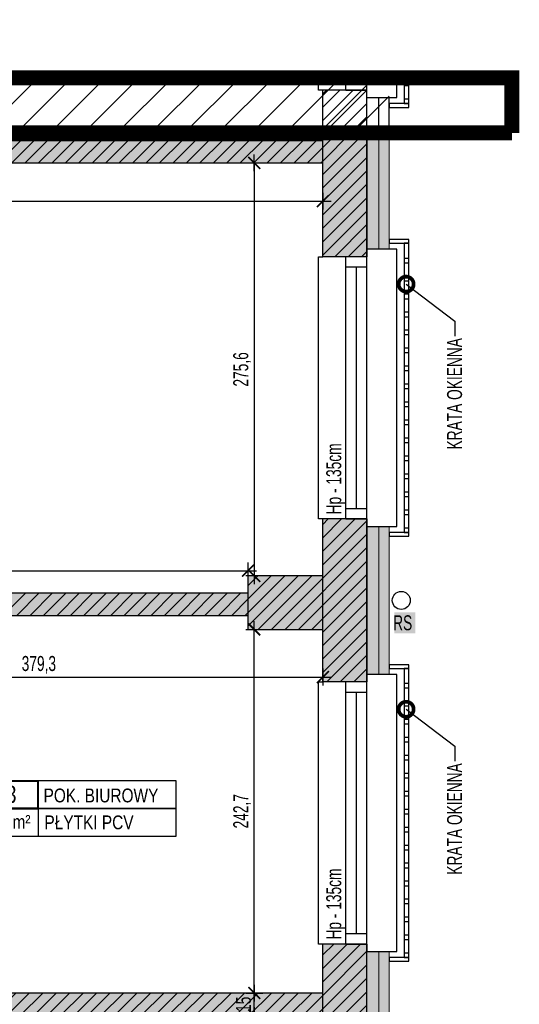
# Model space of a CAD drawing. Header units: millimetres. Extents: x 99331 to 130831, y -7610 to 25890.
# Tile 57 of 101: x 112111 to 112445, y 21120 to 21777. Entities that reach past the tile are written whole.
import ezdxf
from ezdxf import colors
from ezdxf.entities.mleader import LeaderData, LeaderLine
from ezdxf.enums import TextEntityAlignment as Align
from ezdxf.math import Vec2, Vec3

# ---------------------------------------------------------------- set-up
doc = ezdxf.new("R2010")
doc.units = ezdxf.units.MM
doc.linetypes.add('DASHED', pattern=[0.75, 0.5, -0.25])
doc.layers.get('DEFPOINTS').update_dxf_attribs({"lineweight": 9})
for name, color, linetype in [('_HSA_HATCH_WYPEŁNIENIA_PRZEGRÓD', 205, 'Continuous'), ('_HSA_NUMERACJA POMIESZCZEN', 43, 'Continuous'), ('_HSA_OPIS', 43, 'Continuous'), ('_HSA_STOLARKA_ZEWNĘTRZNA', 132, 'Continuous'), ('_HSA_WIDOKOWE', 1, 'Continuous'), ('_HSA_WIDOKOWE_CIENKIE', 8, 'Continuous'), ('_HSA_WYM_50', 141, 'Continuous'), ('_HSA_ZAKRES_OPRACOWANIA', 213, 'Continuous'), ('_HSA_ŚCIANY_CIENKIE', 2, 'Continuous'), ('_HSA_ŚCIANY_DZIAŁOWE', 6, 'Continuous'), ('_HSA_ŚCIANY_KONSTRUKCYJNE', 3, 'Continuous'), ('_HSA_ŚCIANY_MUROWANE', 4, 'Continuous'), ('_MB_solid', 7, 'Continuous')]:
    doc.layers.add(name, color=color, linetype=linetype)
doc.layers.add('_HSA_IZOLACJA_TERMICZNA', color=2, linetype='Continuous', lineweight=5)
doc.layers.add('_HSA_WYBURZENIA_01', color=7, linetype='Continuous', true_color=0xdd0303)
doc.layers.add('_HSA_ZAKRES_OPRACOWANIA_HATCH', color=31, linetype='Continuous', transparency=0.5)
doc.styles.add('Arial', font='Arial.ttf')
doc.styles.add('ARIAL_50', font='Arial Narrow.ttf', dxfattribs={"width": 0.8, "height": 10})
doc.linetypes.add('BATTING', pattern='A,0.00254,-2.54,[134,ltypeshp.shx,S=2.54,R=0,X=-2.54,Y=0],-5.08,[134,ltypeshp.shx,S=2.54,R=180,X=2.54,Y=0],-2.54', length=10.16254)
doc.dimstyles.new('WYM_WEWN_50', dxfattribs={"dimscale": 0.7, "dimtxt": 10, "dimasz": 2, "dimexe": 10, "dimexo": 0, "dimgap": 3, "dimtad": 1, "dimdec": 1, "dimrnd": 1e-05, "dimtxsty": 'ARIAL_50', "dimblk": 'Wym-03', "dimcen": 0, "dimdle": 10, "dimse1": 1, "dimse2": 1, "dimclrt": 256, "dimazin": 2, "dimtfac": 1, "dimtdec": 1, "dimtix": 1, "dimtmove": 2, "dimatfit": 0, "dimfxl": 1, "dimtolj": 1, "dimtzin": 0, "dimarcsym": 0})
pattern_1 = [(45, (40000, 0), (-4.49012806, 4.49012806), [])]

# ---------------------------------------------------------------- blocks, each defined once
blk = doc.blocks.new('kr')
for points in [[(7192.02, 8737), (7205.13, 8737), (7205.13, 8739.48), (7192.02, 8739.48)], [(7205.13, 8737), (7201.92, 8737), (7201.92, 8544.02), (7205.13, 8544.02)], [(7201.92, 8724.02), (7205.13, 8724.02), (7205.13, 8726.94), (7201.92, 8726.94)], [(7201.92, 8712.02), (7205.13, 8712.02), (7205.13, 8714.94), (7201.92, 8714.94)], [(7201.92, 8700.02), (7205.13, 8700.02), (7205.13, 8702.94), (7201.92, 8702.94)], [(7201.92, 8688.02), (7205.13, 8688.02), (7205.13, 8690.94), (7201.92, 8690.94)], [(7201.92, 8676.02), (7205.13, 8676.02), (7205.13, 8678.94), (7201.92, 8678.94)], [(7201.92, 8664.02), (7205.13, 8664.02), (7205.13, 8666.94), (7201.92, 8666.94)], [(7201.92, 8652.02), (7205.13, 8652.02), (7205.13, 8654.94), (7201.92, 8654.94)], [(7201.92, 8640.02), (7205.13, 8640.02), (7205.13, 8642.94), (7201.92, 8642.94)], [(7201.92, 8628.02), (7205.13, 8628.02), (7205.13, 8630.94), (7201.92, 8630.94)], [(7201.92, 8616.02), (7205.13, 8616.02), (7205.13, 8618.94), (7201.92, 8618.94)], [(7201.92, 8604.02), (7205.13, 8604.02), (7205.13, 8606.94), (7201.92, 8606.94)], [(7201.92, 8592.02), (7205.13, 8592.02), (7205.13, 8594.94), (7201.92, 8594.94)], [(7201.92, 8580.02), (7205.13, 8580.02), (7205.13, 8582.94), (7201.92, 8582.94)], [(7201.92, 8568.02), (7205.13, 8568.02), (7205.13, 8570.94), (7201.92, 8570.94)], [(7201.92, 8556.02), (7205.13, 8556.02), (7205.13, 8558.94), (7201.92, 8558.94)], [(7192.02, 8541.54), (7205.13, 8541.54), (7205.13, 8544.02), (7192.02, 8544.02)], [(7201.92, 8544.02), (7205.13, 8544.02), (7205.13, 8546.94), (7201.92, 8546.94)]]:
    blk.add_lwpolyline(points, close=True)
blk = doc.blocks.new('*U46')
at = {"linetype": 'ByBlock', "ltscale": 10}
for p, q in [((0, 14), (175, 14)), ((0, 0), (0, 14)), ((7, 0), (7, 14)), ((168, 14), (168, 0)), ((175, 14), (175, 0)), ((7, 7), (168, 7)), ((0, 0), (175, 0))]:
    blk.add_line(p, q, dxfattribs=at)
blk = doc.blocks.new('_DotSmall')
at = {"color": 0, "linetype": 'ByBlock', "const_width": 0.5}
blk.add_lwpolyline([(-0.0625, 0, 1), (0.0625, 0, 1)], format="xyb", close=True, dxfattribs=at)
blk = doc.blocks.new('Wym-03')
for p, q in [((-4, 0), (4, 0)), ((0, 4), (0, -4))]:
    blk.add_line(p, q)
blk.add_lwpolyline([(-2.83, -2.83, 0.8, 0.8, 0), (2.83, 2.83, 0.05, 0.05, 0)], format="xyseb")
blk = doc.blocks.new('*D228')
at = {"layer": '_HSA_WYBURZENIA_01', "color": 0, "lineweight": -2, "transparency": 16777216}
blk.add_line((111855.21, 21409.71), (112262.41, 21409.71), dxfattribs=at)
at = {"layer": 'DEFPOINTS', "color": 0, "transparency": 16777216}
for p in [(112263.81, 21409.71), (112263.81, 21394.88), (111853.81, 21379.88)]:
    blk.add_point(p, dxfattribs=at)
at = {"layer": '_HSA_WYBURZENIA_01', "color": 0, "lineweight": -2, "transparency": 16777216, "xscale": 1.4, "yscale": 1.4, "zscale": 1.4, "rotation": 180}
blk.add_blockref('Wym-03', (111853.81, 21409.71), dxfattribs=at)
at = {"layer": '_HSA_WYBURZENIA_01', "color": 0, "lineweight": -2, "transparency": 16777216, "xscale": 1.4, "yscale": 1.4, "zscale": 1.4}
blk.add_blockref('Wym-03', (112263.81, 21409.71), dxfattribs=at)
at = {"layer": '_HSA_WYBURZENIA_01', "transparency": 16777216, "insert": (112058.81, 21416.92), "char_height": 10, "attachment_point": 5, "style": 'ARIAL_50'}
blk.add_mtext('\\A1;410', dxfattribs=at)
blk = doc.blocks.new('*D233')
at = {"layer": '_HSA_WYM_50', "color": 0, "lineweight": -2, "transparency": 16777216}
blk.add_line((111935.89, 21338.76), (112312.41, 21338.76), dxfattribs=at)
at = {"layer": 'DEFPOINTS', "color": 0, "transparency": 16777216}
for p in [(111934.49, 21379.88), (112313.81, 21370.53), (112313.81, 21338.76)]:
    blk.add_point(p, dxfattribs=at)
at = {"layer": '_HSA_WYM_50', "color": 0, "lineweight": -2, "transparency": 16777216, "xscale": 1.4, "yscale": 1.4, "zscale": 1.4, "rotation": 180}
blk.add_blockref('Wym-03', (111934.49, 21338.76), dxfattribs=at)
at = {"layer": '_HSA_WYM_50', "color": 0, "lineweight": -2, "transparency": 16777216, "xscale": 1.4, "yscale": 1.4, "zscale": 1.4}
blk.add_blockref('Wym-03', (112313.81, 21338.76), dxfattribs=at)
at = {"layer": '_HSA_WYM_50', "transparency": 16777216, "insert": (112124.15, 21346.87), "char_height": 10, "attachment_point": 5, "style": 'ARIAL_50'}
blk.add_mtext('\\A1;379,3', dxfattribs=at)
blk = doc.blocks.new('*D243')
at = {"layer": '_HSA_WYM_50', "color": 0, "lineweight": -2, "transparency": 16777216}
blk.add_line((112268.02, 21114.28), (112268.02, 21126.48), dxfattribs=at)
at = {"layer": 'DEFPOINTS', "color": 0, "transparency": 16777216}
for p in [(112268.02, 21127.88), (112313.81, 21127.88), (112313.81, 21112.88)]:
    blk.add_point(p, dxfattribs=at)
at = {"layer": '_HSA_WYM_50', "color": 0, "lineweight": -2, "transparency": 16777216, "xscale": 1.4, "yscale": 1.4, "zscale": 1.4}
for p, rotation in [((112268.02, 21127.88), 90), ((112268.02, 21112.88), 270)]:
    blk.add_blockref('Wym-03', p, dxfattribs=dict(at, rotation=rotation))
at = {"layer": '_HSA_WYM_50', "transparency": 16777216, "insert": (112260.81, 21120.38), "char_height": 10, "attachment_point": 5, "rotation": 90, "style": 'ARIAL_50'}
blk.add_mtext('\\A1;15', dxfattribs=at)
blk = doc.blocks.new('*D244')
at = {"layer": '_HSA_WYM_50', "color": 0, "lineweight": -2, "transparency": 16777216}
blk.add_line((112268.02, 21129.28), (112268.02, 21369.13), dxfattribs=at)
at = {"layer": 'DEFPOINTS', "color": 0, "transparency": 16777216}
for p in [(112268.02, 21370.53), (112313.81, 21370.53), (112313.81, 21127.88)]:
    blk.add_point(p, dxfattribs=at)
at = {"layer": '_HSA_WYM_50', "color": 0, "lineweight": -2, "transparency": 16777216, "xscale": 1.4, "yscale": 1.4, "zscale": 1.4}
for p, rotation in [((112268.02, 21370.53), 90), ((112268.02, 21127.88), 270)]:
    blk.add_blockref('Wym-03', p, dxfattribs=dict(at, rotation=rotation))
at = {"layer": '_HSA_WYM_50', "transparency": 16777216, "insert": (112259.91, 21249.2), "char_height": 10, "attachment_point": 5, "rotation": 90, "style": 'ARIAL_50'}
blk.add_mtext('\\A1;242,7', dxfattribs=at)
blk = doc.blocks.new('*D249')
at = {"layer": '_HSA_WYM_50', "color": 0, "lineweight": -2, "transparency": 16777216}
blk.add_line((111708.21, 21656.31), (112312.41, 21656.31), dxfattribs=at)
at = {"layer": 'DEFPOINTS', "color": 0, "transparency": 16777216}
for p in [(112313.81, 21656.31), (111706.81, 21394.88), (112313.81, 21394.88)]:
    blk.add_point(p, dxfattribs=at)
at = {"layer": '_HSA_WYM_50', "color": 0, "lineweight": -2, "transparency": 16777216, "xscale": 1.4, "yscale": 1.4, "zscale": 1.4, "rotation": 180}
blk.add_blockref('Wym-03', (111706.81, 21656.31), dxfattribs=at)
at = {"layer": '_HSA_WYM_50', "color": 0, "lineweight": -2, "transparency": 16777216, "xscale": 1.4, "yscale": 1.4, "zscale": 1.4}
blk.add_blockref('Wym-03', (112313.81, 21656.31), dxfattribs=at)
at = {"layer": '_HSA_WYM_50', "transparency": 16777216, "insert": (112010.31, 21663.51), "char_height": 10, "attachment_point": 5, "style": 'ARIAL_50'}
blk.add_mtext('\\A1;607', dxfattribs=at)
blk = doc.blocks.new('*D250')
at = {"layer": '_HSA_WYM_50', "color": 0, "lineweight": -2, "transparency": 16777216}
blk.add_line((112268.02, 21680.48), (112268.02, 21407.65), dxfattribs=at)
at = {"layer": 'DEFPOINTS', "color": 0, "transparency": 16777216}
for p in [(112313.81, 21681.88), (112268.02, 21406.25), (112313.81, 21406.25)]:
    blk.add_point(p, dxfattribs=at)
at = {"layer": '_HSA_WYM_50', "color": 0, "lineweight": -2, "transparency": 16777216, "xscale": 1.4, "yscale": 1.4, "zscale": 1.4}
for p, rotation in [((112268.02, 21681.88), 90), ((112268.02, 21406.25), 270)]:
    blk.add_blockref('Wym-03', p, dxfattribs=dict(at, rotation=rotation))
at = {"layer": '_HSA_WYM_50', "transparency": 16777216, "insert": (112259.91, 21544.06), "char_height": 10, "attachment_point": 5, "rotation": 90, "style": 'ARIAL_50'}
blk.add_mtext('\\A1;275,6', dxfattribs=at)
blk = doc.blocks.new('*U7')
blk.add_line((1, 0.4), (1, -0.4))
at = {"const_width": 0.03}
blk.add_lwpolyline([(0, 0), (1, 0), (1, 0.4), (0, 0.4)], close=True, dxfattribs=at)
for points in [[(1, 0), (3, 0), (3, 0.4), (1, 0.4)], [(0, -0.4), (3, -0.4), (3, 0), (0, 0)]]:
    blk.add_lwpolyline(points, close=True)
at = {"style": 'Arial', "width": 0.8}
blk.add_attdef('NR', text='', height=0.25, dxfattribs=at).set_placement((0.4, 0.08), align=Align.CENTER)
for tag, p in [('NAZWA', (1.079, 0.089)), ('0000', (0.03, -0.291)), ('WYK', (1.092, -0.301))]:
    blk.add_attdef(tag, p, '', height=0.2, dxfattribs=at)

msp = doc.modelspace()

# ---------------------------------------------------------------- hatches: boundary and pattern name
at = {"layer": '_HSA_HATCH_WYPEŁNIENIA_PRZEGRÓD'}
h = msp.add_hatch(dxfattribs=at)
h.set_pattern_fill('ANSI31', color=256, scale=2, style=0)
h.set_pattern_definition(pattern_1)
h.paths.add_polyline_path([(112343.19, 21444.24), (112313.81, 21444.24), (112313.81, 21335.52), (112343.19, 21335.52)])
h.paths.add_polyline_path([(112263.81, 21406.25), (112263.81, 21370.53), (112313.81, 21370.53), (112313.81, 21406.25)])
h.paths.add_polyline_path([(112343.19, 21085.42), (112343.19, 21160.52), (112313.81, 21160.52), (112313.81, 21085.42)])
h.paths.add_polyline_path([(112313.81, 20749.35), (112343.19, 20749.35), (112343.19, 20910.42), (112313.81, 20910.42)])
h.paths.add_polyline_path([(112313.81, 20792.64), (112278.81, 20792.64), (112278.81, 20760.64), (112313.81, 20760.64)])
h.paths.add_polyline_path([(112343.19, 20639.35), (112313.81, 20639.35), (112313.81, 20597.92), (112343.19, 20597.92)])
h.paths.add_polyline_path([(112313.81, 20422.92), (112313.81, 20380.8), (112343.19, 20380.8), (112343.19, 20422.92)])
h.paths.add_polyline_path([(112313.81, 20172.8), (112313.81, 20205.8), (112278.81, 20205.8), (112278.81, 20172.8)])
h.paths.add_polyline_path([(104845.6, 25016.02), (109067.47, 25016.02), (109067.47, 25839.79), (104845.6, 25839.79)], flags=9)
h.paths.add_polyline_path([(112343.19, 21701.88), (112313.81, 21701.88), (112313.81, 21619.24), (112343.19, 21619.24)])
at = {"layer": '_HSA_HATCH_WYPEŁNIENIA_PRZEGRÓD', "true_color": 0x969696}
msp.add_hatch(color=252, dxfattribs=at).paths.add_polyline_path([(112313.81, 21696.88), (111706.81, 21696.88), (111706.81, 21701.88), (111691.81, 21701.88), (111691.81, 21568.86), (111706.81, 21568.86), (111706.81, 21681.88), (112313.81, 21681.88)])
at = {"layer": '_HSA_HATCH_WYPEŁNIENIA_PRZEGRÓD'}
h = msp.add_hatch(dxfattribs=at)
h.set_pattern_fill('ANSI31', color=256, scale=2, style=0)
h.set_pattern_definition([(45, (112313.811, 21683.127), (-4.49013, 4.49013), [])])
h.paths.add_polyline_path([(112313.81, 21696.88), (111706.81, 21696.88), (111706.81, 21701.88), (111691.81, 21701.88), (111691.81, 21568.86), (111706.81, 21568.86), (111706.81, 21681.88), (112313.81, 21681.88)])
at = {"layer": '_HSA_HATCH_WYPEŁNIENIA_PRZEGRÓD', "true_color": 0x969696}
h = msp.add_hatch(color=252, dxfattribs=at)
h.paths.add_polyline_path([(112278.81, 20205.8), (112278.81, 20172.8), (112313.81, 20172.8), (112313.81, 20205.8)])
h.paths.add_polyline_path([(112313.81, 20422.92), (112313.81, 20380.8), (112343.19, 20380.8), (112343.19, 20385.8), (112358.19, 20385.8), (112358.19, 20417.92), (112343.19, 20417.92), (112343.19, 20422.92)])
h.paths.add_polyline_path([(112313.81, 20639.35), (112313.81, 20597.92), (112343.19, 20597.92), (112343.19, 20602.92), (112358.19, 20602.92), (112358.19, 20633.42), (112343.19, 20633.42), (112343.19, 20639.35)])
h.paths.add_polyline_path([(112313.81, 20910.42), (112313.81, 20792.64), (112278.81, 20792.64), (112278.81, 20760.64), (112313.81, 20760.64), (112313.81, 20749.35), (112343.19, 20749.35), (112343.19, 20755.42), (112358.19, 20755.42), (112358.19, 20905.42), (112343.19, 20905.42), (112343.19, 20910.42)])
h.paths.add_polyline_path([(112313.81, 21160.52), (112313.81, 21085.42), (112343.19, 21085.42), (112343.19, 21090.42), (112358.19, 21090.42), (112358.19, 21155.52), (112343.19, 21155.52), (112343.19, 21160.52)])
h.paths.add_polyline_path([(112313.81, 21444.24), (112313.81, 21406.25), (112263.81, 21406.25), (112263.81, 21370.53), (112313.81, 21370.53), (112313.81, 21335.52), (112343.19, 21335.52), (112343.19, 21340.52), (112358.19, 21340.52), (112358.19, 21439.24), (112343.19, 21439.24), (112343.19, 21444.24)])
h.paths.add_polyline_path([(112313.81, 21701.88), (112313.81, 21619.24), (112343.19, 21619.24), (112343.19, 21624.24), (112358.19, 21624.24), (112358.19, 21701.88)])
at = {"layer": '_HSA_HATCH_WYPEŁNIENIA_PRZEGRÓD'}
h = msp.add_hatch(dxfattribs=at)
h.set_pattern_fill('ANSI31', color=256, scale=2, style=0)
h.set_pattern_definition(pattern_1)
h.paths.add_polyline_path([(111908.74, 21379.88), (111908.74, 21394.88), (111706.81, 21394.88), (111706.81, 21468.86), (111691.81, 21468.86), (111691.81, 21249.88), (111706.81, 21249.88), (111706.81, 21379.88), (111886.81, 21379.88), (111886.81, 21337.42), (111908.74, 21337.42), (111928.74, 21337.42), (111928.74, 21323.42), (111908.74, 21323.42), (111886.81, 21323.42), (111886.81, 21297.11), (111934.49, 21297.11), (111934.49, 21379.88), (112263.81, 21379.88), (112263.81, 21394.88), (111928.74, 21394.88), (111928.74, 21379.88), (111928.74, 21365.88), (111908.74, 21365.88)])
h.paths.add_polyline_path([(111908.74, 21358.65), (111928.74, 21358.65), (111928.74, 21344.65), (111908.74, 21344.65)], flags=16)
h.paths.add_polyline_path([(111908.74, 21316.2), (111928.74, 21316.2), (111928.74, 21302.2), (111908.74, 21302.2)], flags=16)
h.paths.add_polyline_path([(112313.81, 21127.88), (111901.81, 21127.88), (111901.81, 21207.11), (111886.81, 21207.11), (111886.81, 21074.05), (111901.81, 21074.05), (111901.81, 21112.88), (112313.81, 21112.88)])
h.paths.add_polyline_path([(111908.74, 20904.5), (111928.74, 20904.5), (111928.74, 20890.5), (111928.74, 20873.38), (112313.81, 20873.38), (112313.81, 20888.38), (111931.84, 20888.38), (111931.84, 20948.43), (111901.81, 20948.43), (111901.81, 20984.05), (111886.81, 20984.05), (111886.81, 20829.05), (111901.81, 20829.05), (111901.81, 20873.38), (111908.74, 20873.38), (111908.74, 20890.5)])
h.paths.add_polyline_path([(111908.74, 20911.72), (111908.74, 20925.72), (111928.74, 20925.72), (111928.74, 20911.72)], flags=16)
h.paths.add_polyline_path([(111901.81, 20657.53), (111901.81, 20739.05), (111886.81, 20739.05), (111886.81, 20589.05), (111901.81, 20589.05), (111901.81, 20612.88), (112313.81, 20612.88), (112313.81, 20627.88), (111901.81, 20627.88)])
h.paths.add_polyline_path([(111908.74, 20412), (111928.74, 20412), (111928.74, 20398), (111928.74, 20380.88), (112313.81, 20380.88), (112313.81, 20392.88), (111931.84, 20392.88), (111931.84, 20455.93), (111901.81, 20455.93), (111901.81, 20499.05), (111886.81, 20499.05), (111886.81, 20362.05), (111901.81, 20362.05), (111901.81, 20380.88), (111908.74, 20380.88), (111908.74, 20398)])
h.paths.add_polyline_path([(111908.74, 20419.22), (111908.74, 20433.22), (111928.74, 20433.22), (111928.74, 20419.22)], flags=16)
h.paths.add_polyline_path([(112313.81, 20143.42), (111901.81, 20143.42), (111901.81, 20193.53), (111901.81, 20272.05), (111886.81, 20272.05), (111886.81, 20131.42), (112313.81, 20131.42)])
h.paths.add_polyline_path([(112030.4, 19891.42), (112050.4, 19891.42), (112050.4, 19892.85), (112030.4, 19892.85)], flags=17)
h.paths.add_polyline_path([(111789.81, 19891.42), (111801.81, 19891.42), (111801.81, 19896.42), (111907.81, 19896.42), (111907.81, 19891.42), (111919.81, 19891.42), (111919.81, 19896.42), (112008.81, 19896.42), (112008.81, 19891.42), (112059.54, 19891.42), (112059.54, 19896.42), (112313.81, 19896.42), (112313.81, 19891.42), (112343.19, 19891.42), (112343.19, 19936.42), (112313.81, 19936.42), (112313.81, 19911.42), (111926.81, 19911.42), (111926.81, 19935.95), (111916.48, 19935.95), (111896.48, 19935.95), (111896.48, 19949.95), (111916.48, 19949.95), (111926.81, 19949.95), (111926.81, 19975.26), (111901.81, 19975.26), (111901.81, 20041.42), (111886.81, 20041.42), (111886.81, 20039.88), (111833.78, 20039.88), (111833.78, 20024.88), (111886.81, 20024.88), (111886.81, 19969.6), (111896.48, 19969.6), (111916.48, 19969.6), (111916.48, 19955.6), (111896.48, 19955.6), (111886.81, 19955.6), (111886.81, 19928.37), (111896.48, 19928.37), (111916.48, 19928.37), (111916.48, 19914.37), (111896.48, 19914.37), (111886.81, 19914.37), (111886.81, 19911.42), (111706.81, 19911.42), (111706.81, 20024.88), (111763.78, 20024.88), (111763.78, 20039.88), (111706.81, 20039.88), (111706.81, 20052.14), (111683.81, 20052.14), (111683.81, 20027.14), (111688.81, 20027.14), (111688.81, 19891.42), (111713.81, 19891.42), (111713.81, 19896.42), (111789.81, 19896.42)])
at = {"layer": '_HSA_HATCH_WYPEŁNIENIA_PRZEGRÓD', "true_color": 0x969696}
h = msp.add_hatch(color=252, dxfattribs=at)
h.paths.add_polyline_path([(111908.74, 21379.88), (111908.74, 21394.88), (111706.81, 21394.88), (111706.81, 21468.86), (111691.81, 21468.86), (111691.81, 21249.88), (111706.81, 21249.88), (111706.81, 21379.88), (111886.81, 21379.88), (111886.81, 21337.42), (111908.74, 21337.42), (111928.74, 21337.42), (111928.74, 21323.42), (111908.74, 21323.42), (111886.81, 21323.42), (111886.81, 21297.11), (111934.49, 21297.11), (111934.49, 21379.88), (112263.81, 21379.88), (112263.81, 21394.88), (111928.74, 21394.88), (111928.74, 21379.88), (111928.74, 21365.88), (111908.74, 21365.88)])
h.paths.add_polyline_path([(111908.74, 21358.65), (111928.74, 21358.65), (111928.74, 21344.65), (111908.74, 21344.65)], flags=16)
h.paths.add_polyline_path([(111908.74, 21316.2), (111928.74, 21316.2), (111928.74, 21302.2), (111908.74, 21302.2)], flags=16)
h.paths.add_polyline_path([(112313.81, 21127.88), (111901.81, 21127.88), (111901.81, 21207.11), (111886.81, 21207.11), (111886.81, 21074.05), (111901.81, 21074.05), (111901.81, 21112.88), (112313.81, 21112.88)])
h.paths.add_polyline_path([(111908.74, 20904.5), (111928.74, 20904.5), (111928.74, 20890.5), (111928.74, 20873.38), (112313.81, 20873.38), (112313.81, 20888.38), (111931.84, 20888.38), (111931.84, 20948.43), (111901.81, 20948.43), (111901.81, 20984.05), (111886.81, 20984.05), (111886.81, 20829.05), (111901.81, 20829.05), (111901.81, 20873.38), (111908.74, 20873.38), (111908.74, 20890.5)])
h.paths.add_polyline_path([(111908.74, 20911.72), (111908.74, 20925.72), (111928.74, 20925.72), (111928.74, 20911.72)], flags=16)
h.paths.add_polyline_path([(111901.81, 20657.53), (111901.81, 20739.05), (111886.81, 20739.05), (111886.81, 20589.05), (111901.81, 20589.05), (111901.81, 20612.88), (112313.81, 20612.88), (112313.81, 20627.88), (111901.81, 20627.88)])
h.paths.add_polyline_path([(111908.74, 20412), (111928.74, 20412), (111928.74, 20398), (111928.74, 20380.88), (112313.81, 20380.88), (112313.81, 20392.88), (111931.84, 20392.88), (111931.84, 20455.93), (111901.81, 20455.93), (111901.81, 20499.05), (111886.81, 20499.05), (111886.81, 20362.05), (111901.81, 20362.05), (111901.81, 20380.88), (111908.74, 20380.88), (111908.74, 20398)])
h.paths.add_polyline_path([(111908.74, 20419.22), (111908.74, 20433.22), (111928.74, 20433.22), (111928.74, 20419.22)], flags=16)
h.paths.add_polyline_path([(112313.81, 20143.42), (111901.81, 20143.42), (111901.81, 20193.53), (111901.81, 20272.05), (111886.81, 20272.05), (111886.81, 20131.42), (112313.81, 20131.42)])
h.paths.add_polyline_path([(111763.78, 20039.88), (111706.81, 20039.88), (111706.81, 20024.88), (111763.78, 20024.88)])
h.paths.add_polyline_path([(112030.4, 19891.42), (112050.4, 19891.42), (112050.4, 19892.85), (112030.4, 19892.85)], flags=17)
h.paths.add_polyline_path([(111789.81, 19891.42), (111801.81, 19891.42), (111801.81, 19896.42), (111907.81, 19896.42), (111907.81, 19891.42), (111919.81, 19891.42), (111919.81, 19896.42), (112008.81, 19896.42), (112008.81, 19891.42), (112059.54, 19891.42), (112059.54, 19896.42), (112313.81, 19896.42), (112313.81, 19891.42), (112358.19, 19891.42), (112358.19, 19931.42), (112343.19, 19931.42), (112343.19, 19936.42), (112313.81, 19936.42), (112313.81, 19911.42), (111926.81, 19911.42), (111926.81, 19935.95), (111916.48, 19935.95), (111896.48, 19935.95), (111896.48, 19949.95), (111916.48, 19949.95), (111926.81, 19949.95), (111926.81, 19975.26), (111901.81, 19975.26), (111901.81, 20041.42), (111886.81, 20041.42), (111886.81, 20039.88), (111833.78, 20039.88), (111833.78, 20024.88), (111886.81, 20024.88), (111886.81, 19969.6), (111896.48, 19969.6), (111916.48, 19969.6), (111916.48, 19955.6), (111896.48, 19955.6), (111886.81, 19955.6), (111886.81, 19928.37), (111896.48, 19928.37), (111916.48, 19928.37), (111916.48, 19914.37), (111896.48, 19914.37), (111886.81, 19914.37), (111886.81, 19911.42), (111713.81, 19911.42), (111713.81, 19896.42), (111789.81, 19896.42)])
at = {"layer": '_HSA_ZAKRES_OPRACOWANIA_HATCH', "linetype": 'Continuous', "lineweight": 0}
h = msp.add_hatch(dxfattribs=at)
h.set_pattern_fill('ANSI31', color=256, scale=5, style=0)
h.set_pattern_definition([(45, (-12596.217, 0), (-11.2253202, 11.2253202), [])])
h.paths.add_polyline_path([(112358.19, 21738.73), (110601.39, 21738.73), (110601.39, 21360.53), (110749.33, 21360.53), (110749.33, 21395.53), (110784.33, 21395.53), (110784.33, 21411.25), (110844.33, 21411.25), (110844.33, 21402.53), (111686.81, 21402.53), (111686.81, 21701.88), (112358.19, 21701.88)])
h.paths.add_polyline_path([(110739.33, 19854.57), (112358.19, 19854.57), (112358.19, 19891.42), (111683.81, 19891.42), (111683.81, 20057.14), (111686.81, 20526.14), (111389.33, 20526.14), (111389.33, 20759.14), (110739.33, 20759.14)])
at = {"layer": '_HSA_ZAKRES_OPRACOWANIA_HATCH'}
h = msp.add_hatch(dxfattribs=at)
h.set_pattern_fill('ANSI31', color=256, scale=2, style=0)
h.set_pattern_definition([(45, (112323.5795, 21701.876), (-4.4901, 4.4901), [])])
h.paths.add_polyline_path([(112343.19, 21730.42), (112329.19, 21730.42), (112313.81, 21730.42), (112313.81, 21701.88), (112343.19, 21701.88)])
at = {"layer": '_MB_solid'}
h = msp.add_hatch(dxfattribs=at)
h.set_pattern_fill('ANGLE', color=256)
h.set_pattern_definition([(0, (0, 0), (0, 6.985), [5.08, -1.905]), (90, (0, 0), (-6.985, 4e-16), [5.08, -1.905])])
h.paths.add_polyline_path([(111886.81, 21379.88), (111706.81, 21379.88), (111706.81, 20039.88), (111886.81, 20039.88)], flags=17)
h.paths.add_polyline_path([(110792.33, 21029.14), (110792.33, 20789.14), (110896.33, 20789.14), (110896.33, 20930.81), (110908.33, 20930.81), (110908.33, 20789.14), (110991.33, 20789.14), (110991.33, 21029.14), (110908.33, 21029.14), (110908.33, 20931.49), (110896.33, 20931.49), (110896.33, 21029.14)], flags=17)
h.paths.add_polyline_path([(111196.33, 21029.14), (111039.39, 21029.14), (111039.39, 20959.1), (111003.33, 20959.1), (111003.33, 20789.14), (111196.33, 20789.14)], flags=17)
h.paths.add_polyline_path([(111496.33, 21029.14), (111208.33, 21029.14), (111208.33, 20789.14), (111407.33, 20789.14), (111407.33, 20813.14), (111496.33, 20813.14)], flags=17)
h.paths.add_polyline_path([(111508.33, 20927.14), (111691.81, 20927.14), (111691.81, 21029.14), (111508.33, 21029.14)], flags=17)
h.paths.add_polyline_path([(111508.33, 20915.14), (111691.81, 20915.14), (111691.81, 20813.14), (111508.33, 20813.14)], flags=17)
h.paths.add_polyline_path([(111419.33, 20541.14), (111691.81, 20541.14), (111691.81, 20801.14), (111419.33, 20801.14)], flags=17)
h.paths.add_polyline_path([(110792.33, 21370.53), (110792.33, 21044.14), (111691.81, 21044.14), (111691.81, 23172.98), (111677.81, 23172.98), (111677.81, 23216.14), (111415.81, 23216.14), (111415.81, 23172.98), (111411.81, 23172.98), (111411.81, 22950.14), (111415.81, 22950.14), (111415.81, 22918.14), (111411.81, 22918.14), (111411.81, 22611.14), (111415.81, 22611.14), (111415.81, 22579.14), (111411.81, 22579.14), (111411.81, 22352.14), (111415.81, 22352.14), (111415.81, 22320.14), (111411.81, 22320.14), (111411.81, 22012.14), (111415.81, 22012.14), (111415.81, 21979.14), (111411.81, 21979.14), (111411.81, 21735.53), (111415.81, 21735.53), (111415.81, 21702.53), (111411.81, 21702.53), (111411.81, 21397.53), (111415.81, 21397.53), (111415.81, 21366.53), (111374.81, 21366.53), (111374.81, 21370.53)], flags=17)
h.paths.add_polyline_path([(111706.81, 21681.88), (112313.81, 21681.88), (112313.81, 21406.25), (112263.81, 21406.25), (112263.81, 21394.88), (111706.81, 21394.88)], flags=17)
h.paths.add_polyline_path([(111901.81, 21127.88), (111901.81, 21297.11), (111934.49, 21297.11), (111934.49, 21379.88), (112263.81, 21379.88), (112263.81, 21370.53), (112313.81, 21370.53), (112313.81, 21127.88)], flags=17)
h.paths.add_polyline_path([(111931.84, 20888.38), (111931.84, 20948.43), (111901.81, 20948.43), (111901.81, 21112.88), (112313.81, 21112.88), (112313.81, 20888.38)], flags=17)
h.paths.add_polyline_path([(111901.81, 20627.88), (111901.81, 20873.38), (112313.81, 20873.38), (112313.81, 20792.64), (112278.81, 20792.64), (112278.81, 20760.64), (112313.81, 20760.64), (112313.81, 20627.88)], flags=17)
h.paths.add_polyline_path([(111901.81, 20612.88), (112313.81, 20612.88), (112313.81, 20392.88), (111931.84, 20392.88), (111931.84, 20455.93), (111901.81, 20455.93)], flags=17)
h.paths.add_polyline_path([(111901.81, 20380.88), (111901.81, 20143.42), (112313.81, 20143.42), (112313.81, 20172.8), (112278.81, 20172.8), (112278.81, 20205.8), (112313.81, 20205.8), (112313.81, 20380.88)], flags=17)
h.paths.add_polyline_path([(112313.81, 20131.42), (111901.81, 20131.42), (111901.81, 19975.26), (111932.81, 19975.26), (111932.81, 19911.42), (112313.81, 19911.42)], flags=17)
h.paths.add_polyline_path([(111706.81, 20024.88), (111886.81, 20024.88), (111886.81, 19911.42), (111706.81, 19911.42)], flags=17)
h.paths.add_polyline_path([(111886.81, 21379.88), (111706.81, 21379.88), (111706.81, 20039.88), (111886.81, 20039.88)], flags=17)
h.paths.add_polyline_path([(110792.33, 21029.14), (110792.33, 20789.14), (110896.33, 20789.14), (110896.33, 20930.81), (110908.33, 20930.81), (110908.33, 20789.14), (110991.33, 20789.14), (110991.33, 21029.14), (110908.33, 21029.14), (110908.33, 20931.49), (110896.33, 20931.49), (110896.33, 21029.14)], flags=17)
h.paths.add_polyline_path([(111196.33, 21029.14), (111039.39, 21029.14), (111039.39, 20959.1), (111003.33, 20959.1), (111003.33, 20789.14), (111196.33, 20789.14)], flags=17)
h.paths.add_polyline_path([(111496.33, 21029.14), (111208.33, 21029.14), (111208.33, 20789.14), (111407.33, 20789.14), (111407.33, 20813.14), (111496.33, 20813.14)], flags=17)
h.paths.add_polyline_path([(111508.33, 20927.14), (111691.81, 20927.14), (111691.81, 21029.14), (111508.33, 21029.14)], flags=17)
h.paths.add_polyline_path([(111508.33, 20915.14), (111691.81, 20915.14), (111691.81, 20813.14), (111508.33, 20813.14)], flags=17)
h.paths.add_polyline_path([(111419.33, 20541.14), (111691.81, 20541.14), (111691.81, 20801.14), (111419.33, 20801.14)], flags=17)
h.paths.add_polyline_path([(110792.33, 21370.53), (110792.33, 21044.14), (111691.81, 21044.14), (111691.81, 23172.98), (111677.81, 23172.98), (111677.81, 23216.14), (111415.81, 23216.14), (111415.81, 23172.98), (111411.81, 23172.98), (111411.81, 22950.14), (111415.81, 22950.14), (111415.81, 22918.14), (111411.81, 22918.14), (111411.81, 22611.14), (111415.81, 22611.14), (111415.81, 22579.14), (111411.81, 22579.14), (111411.81, 22352.14), (111415.81, 22352.14), (111415.81, 22320.14), (111411.81, 22320.14), (111411.81, 22012.14), (111415.81, 22012.14), (111415.81, 21979.14), (111411.81, 21979.14), (111411.81, 21735.53), (111415.81, 21735.53), (111415.81, 21702.53), (111411.81, 21702.53), (111411.81, 21397.53), (111415.81, 21397.53), (111415.81, 21366.53), (111374.81, 21366.53), (111374.81, 21370.53)], flags=17)
h.paths.add_polyline_path([(111706.81, 21681.88), (112313.81, 21681.88), (112313.81, 21406.25), (112263.81, 21406.25), (112263.81, 21394.88), (111706.81, 21394.88)], flags=17)
h.paths.add_polyline_path([(111901.81, 21127.88), (111901.81, 21297.11), (111934.49, 21297.11), (111934.49, 21379.88), (112263.81, 21379.88), (112263.81, 21370.53), (112313.81, 21370.53), (112313.81, 21127.88)], flags=17)
h.paths.add_polyline_path([(111931.84, 20888.38), (111931.84, 20948.43), (111901.81, 20948.43), (111901.81, 21112.88), (112313.81, 21112.88), (112313.81, 20888.38)], flags=17)
h.paths.add_polyline_path([(111901.81, 20627.88), (111901.81, 20873.38), (112313.81, 20873.38), (112313.81, 20792.64), (112278.81, 20792.64), (112278.81, 20760.64), (112313.81, 20760.64), (112313.81, 20627.88)], flags=17)
h.paths.add_polyline_path([(111901.81, 20612.88), (112313.81, 20612.88), (112313.81, 20392.88), (111931.84, 20392.88), (111931.84, 20455.93), (111901.81, 20455.93)], flags=17)
h.paths.add_polyline_path([(111901.81, 20380.88), (111901.81, 20143.42), (112313.81, 20143.42), (112313.81, 20172.8), (112278.81, 20172.8), (112278.81, 20205.8), (112313.81, 20205.8), (112313.81, 20380.88)], flags=17)
h.paths.add_polyline_path([(112313.81, 20131.42), (111901.81, 20131.42), (111901.81, 19975.26), (111932.81, 19975.26), (111932.81, 19911.42), (112313.81, 19911.42)], flags=17)
h.paths.add_polyline_path([(111706.81, 20024.88), (111886.81, 20024.88), (111886.81, 19911.42), (111706.81, 19911.42)], flags=17)

# ---------------------------------------------------------------- linework, layer by layer
at = {"layer": '_HSA_IZOLACJA_TERMICZNA', "color": 8, "linetype": 'BATTING', "ltscale": 0.6}
for p, q in [((112351.19, 21701.88), (112351.19, 21624.24)), ((112351.19, 21439.24), (112351.19, 21340.52)), ((112351.19, 21155.52), (112351.19, 21090.71))]:
    msp.add_line(p, q, dxfattribs=at)
at = {"layer": '_HSA_IZOLACJA_TERMICZNA'}
for p, q in [((112358.19, 21701.88), (112358.19, 21624.24)), ((112358.19, 21439.24), (112358.19, 21340.52)), ((112358.19, 21155.52), (112358.19, 21090.42))]:
    msp.add_line(p, q, dxfattribs=at)
at = {"layer": '_HSA_WIDOKOWE'}
for points in [[(112343.19, 21439.24), (112358.19, 21439.24), (112363.19, 21439.24), (112363.19, 21624.24), (112343.19, 21624.24)], [(112313.81, 21444.24), (112310.81, 21444.24), (112310.81, 21619.24), (112313.81, 21619.24)], [(112313.81, 21160.52), (112310.81, 21160.52), (112310.81, 21335.52), (112313.81, 21335.52)], [(112343.19, 21160.52), (112343.19, 21155.52), (112363.19, 21155.52), (112363.19, 21340.52), (112343.19, 21340.52), (112343.19, 21335.52)]]:
    msp.add_lwpolyline(points, dxfattribs=at)
at = {"layer": '_HSA_ZAKRES_OPRACOWANIA', "linetype": 'DASHED', "ltscale": 60, "const_width": 10}
for points in [[(112440.02, 19891.42), (112440.02, 19854.57), (110601.39, 19854.57), (110601.39, 21738.73), (112440.02, 21738.73), (112440.02, 21701.88)], [(110601.39, 21360.53), (110749.33, 21360.53), (110749.33, 21395.53), (110784.33, 21395.53), (110784.33, 21411.25), (110844.33, 21411.25), (110844.33, 21402.53), (111686.81, 21402.53), (111686.81, 21701.88), (112440.02, 21701.88)]]:
    msp.add_lwpolyline(points, dxfattribs=at)
at = {"layer": '_HSA_ZAKRES_OPRACOWANIA_HATCH', "linetype": 'ByBlock', "ltscale": 10}
for p, q in [((112329.19, 21730.42), (112329.19, 21738.73)), ((112329.19, 21737.42), (112343.19, 21737.42)), ((112336.19, 21737.42), (112336.19, 21738.73)), ((112343.19, 21730.42), (112343.19, 21738.73)), ((112329.19, 21730.42), (112343.19, 21730.42))]:
    msp.add_line(p, q, dxfattribs=at)
at = {"layer": '_HSA_ZAKRES_OPRACOWANIA_HATCH'}
for p, q in [((112313.81, 21701.88), (112313.81, 21730.42)), ((112343.19, 21701.88), (112343.19, 21730.42)), ((112358.19, 21701.88), (112358.19, 21725.42))]:
    msp.add_line(p, q, dxfattribs=at)
at = {"layer": '_HSA_ZAKRES_OPRACOWANIA_HATCH', "linetype": 'BATTING', "ltscale": 0.6}
msp.add_line((112351.19, 21701.88), (112351.19, 21725.42), dxfattribs=at)
at = {"layer": '_HSA_ZAKRES_OPRACOWANIA_HATCH'}
for points in [[(112313.81, 21730.42), (112310.81, 21730.42), (112310.81, 21738.73)], [(112343.19, 21725.42), (112363.19, 21725.42), (112363.19, 21738.73)], [(112368.08, 21738.73), (112368.08, 21721.43), (112371.3, 21721.43), (112371.3, 21738.73)], [(112343.19, 21730.42), (112313.81, 21730.42)]]:
    msp.add_lwpolyline(points, dxfattribs=at)
for points in [[(112368.08, 21733.43), (112371.3, 21733.43), (112371.3, 21736.36), (112368.08, 21736.36)], [(112368.08, 21721.43), (112371.3, 21721.43), (112371.3, 21724.36), (112368.08, 21724.36)], [(112358.19, 21718.95), (112371.3, 21718.95), (112371.3, 21721.43), (112358.19, 21721.43)]]:
    msp.add_lwpolyline(points, close=True, dxfattribs=at)
at = {"layer": '_HSA_ŚCIANY_CIENKIE'}
msp.add_circle((112366.19, 21389.88), 6, dxfattribs=at)
at = {"layer": '_HSA_ŚCIANY_DZIAŁOWE'}
for p, q in [((111706.81, 21696.88), (112313.81, 21696.88)), ((111706.81, 21681.88), (112313.81, 21681.88)), ((111928.74, 21394.88), (112263.81, 21394.88)), ((111934.49, 21379.88), (112263.81, 21379.88)), ((112313.81, 21127.88), (111901.81, 21127.88))]:
    msp.add_line(p, q, dxfattribs=at)
at = {"layer": '_HSA_ŚCIANY_KONSTRUKCYJNE'}
msp.add_lwpolyline([(112313.81, 21370.53), (112313.81, 21406.25), (112263.81, 21406.25), (112263.81, 21370.53)], close=True, dxfattribs=at)
at = {"layer": '_HSA_ŚCIANY_MUROWANE'}
for p, q in [((112313.81, 21619.24), (112313.81, 21701.88)), ((112343.19, 21619.24), (112343.19, 21701.88)), ((112343.19, 21701.88), (112343.19, 21619.24)), ((112343.19, 21335.52), (112343.19, 21444.24)), ((112343.19, 21444.24), (112343.19, 21335.52)), ((112313.81, 21085.42), (112313.81, 21160.52)), ((112343.19, 21085.42), (112343.19, 21160.52))]:
    msp.add_line(p, q, dxfattribs=at)
for points in [[(112343.19, 21619.24), (112313.81, 21619.24)], [(112343.19, 21335.52), (112313.81, 21335.52), (112313.81, 21444.24)], [(112343.19, 21444.24), (112313.81, 21444.24)], [(112343.19, 21160.52), (112313.81, 21160.52)]]:
    msp.add_lwpolyline(points, dxfattribs=at)

# ---------------------------------------------------------------- block references
at = {"layer": '_HSA_NUMERACJA POMIESZCZEN'}
ref = msp.add_blockref('*U7', (112077.55, 21251.04), dxfattribs=dict(at, xscale=46.08000000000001, yscale=46.08000000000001, zscale=46.08000000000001))
ref.add_attrib('NR', 'B.03', dxfattribs={"layer": '0', "height": 11.52, "style": 'Arial', "width": 0.8}).set_placement((112095.98, 21254.72), align=Align.CENTER)
ref.add_attrib('NAZWA', 'POK. BIUROWY', (112127.29, 21255.13), dxfattribs={"layer": '0', "height": 9.216, "style": 'Arial', "width": 0.8})
ref.add_attrib('POW', '10.07', dxfattribs={"layer": '0', "height": 9.216, "style": 'Arial', "width": 0.8}).set_placement((112103.8, 21237.48), align=Align.RIGHT)
ref.add_attrib('M2', 'm²', dxfattribs={"layer": '0', "height": 9.216, "style": 'Arial', "width": 0.8}).set_placement((112118.55, 21237.48), align=Align.RIGHT)
ref.add_attrib('WYK', 'PŁYTKI PCV', (112127.88, 21237.18), dxfattribs={"layer": '0', "height": 9.216, "style": 'Arial', "width": 0.8})
at = {"layer": '_HSA_STOLARKA_ZEWNĘTRZNA', "xscale": -1, "rotation": 270}
for p in [(112329.19, 21444.24), (112329.19, 21160.52)]:
    msp.add_blockref('*U46', p, dxfattribs=at)
at = {"layer": '_HSA_WIDOKOWE_CIENKIE', "ltscale": 10}
for p in [(105166.17, 12891.23), (105166.17, 12607.52)]:
    msp.add_blockref('kr', p, dxfattribs=at)

# ---------------------------------------------------------------- texts
at = {"layer": '_HSA_OPIS', "char_height": 10, "attachment_point": 1, "rotation": 90, "style": 'ARIAL_50'}
for insert in [(112316.08, 21447.33), (112316.08, 21163.61)]:
    msp.add_mtext_dynamic_manual_height_columns('Hp - 135cm', width=206.5329, gutter_width=12.5, heights=[0], dxfattribs=dict(at, insert=insert))
at = {"layer": '_HSA_OPIS', "insert": (112373.49, 21379.97), "char_height": 10, "attachment_point": 3, "style": 'ARIAL_50', "bg_fill": 1, "box_fill_scale": 1.2, "bg_fill_color": 256, "bg_fill_true_color": 16777214, "bg_fill_transparency": 0}
msp.add_mtext_dynamic_manual_height_columns('RS', width=10, gutter_width=15, heights=[0], dxfattribs=at)

# ---------------------------------------------------------------- dimensions: what is measured, and where the dimension line sits
at = {"layer": '_HSA_WYBURZENIA_01'}
dim = msp.add_linear_dim(base=(112263.81, 21409.71), p1=(111853.81, 21379.88), p2=(112263.81, 21394.88), angle=180, dimstyle='WYM_WEWN_50', dxfattribs=at)
dim.commit()
dim.dimension.update_dxf_attribs({"geometry": '*D228', "text_midpoint": (112058.81, 21416.92)})
at = {"layer": '_HSA_WYM_50'}
for p1, p2, distance, picture, middle in [((112313.81, 21681.88), (112313.81, 21406.25), -45.79, '*D250', (112259.91, 21544.06)), ((111706.81, 21394.88), (112313.81, 21394.88), 261.43, '*D249', (112010.31, 21663.51))]:
    dim = msp.add_aligned_dim(p1=p1, p2=p2, distance=distance, dimstyle='WYM_WEWN_50', dxfattribs=at)
    dim.commit()
    dim.dimension.update_dxf_attribs({"geometry": picture, "text_midpoint": middle})
for base, p1, p2, angle, picture, middle in [((112313.81, 21338.76), (111934.49, 21379.88), (112313.81, 21370.53), 180, '*D233', (112124.15, 21346.87)), ((112268.0207, 21370.5269), (112313.8111, 21127.8757), (112313.8111, 21370.5269), 270, '*D244', (112259.9111, 21249.2013)), ((112268.02, 21127.88), (112313.81, 21112.88), (112313.81, 21127.88), 270, '*D243', (112260.81, 21120.38))]:
    dim = msp.add_linear_dim(base=base, p1=p1, p2=p2, angle=angle, dimstyle='WYM_WEWN_50', dxfattribs=at)
    dim.commit()
    dim.dimension.update_dxf_attribs({"geometry": picture, "text_midpoint": middle})

# ---------------------------------------------------------------- leaders
at = {"layer": '_HSA_OPIS'}
ml = msp.add_multileader_mtext('Standard', dxfattribs=at)
ml.set_content('KRATA OKIENNA', color=256, style='ARIAL_50')
ml.set_leader_properties()
ml.set_arrow_properties(name='DOTSMALL')
ml.build(insert=Vec2(0, 0))
ml.multileader.update_dxf_attribs({"dogleg_length": 10, "arrow_head_size": 20})
ctx = ml.context
ctx.base_point, ctx.char_height, ctx.arrow_head_size, ctx.plane_origin, ctx.plane_x_axis, ctx.plane_y_axis = Vec3(112401.84, 21488.61), 10, 20, Vec3(111577.05, 20829.87), Vec3(0, 1), Vec3(-1, 0)
notes = []
notes.append((ctx, [(0, (1, 1, 0), (112401.84, 21576.29), (0, -1), 10, [(0, [(112369.43, 21600.98)], 0, [])])]))
ctx.mtext.insert, ctx.mtext.text_direction, ctx.mtext.rotation, ctx.mtext.defined_height = Vec3(112396.75, 21490.61), Vec3(0, 1), -4.712389, 173.28
ml = msp.add_multileader_mtext('Standard', dxfattribs=at)
ml.set_content('KRATA OKIENNA', color=256, style='ARIAL_50')
ml.set_leader_properties()
ml.set_arrow_properties(name='DOTSMALL')
ml.build(insert=Vec2(0, 0))
ml.multileader.update_dxf_attribs({"dogleg_length": 10, "arrow_head_size": 20})
ctx = ml.context
ctx.base_point, ctx.char_height, ctx.arrow_head_size, ctx.plane_origin, ctx.plane_x_axis, ctx.plane_y_axis = Vec3(112401.84, 21204.89), 10, 20, Vec3(111577.05, 20546.16), Vec3(0, 1), Vec3(-1, 0)
notes.append((ctx, [(0, (1, 1, 0), (112401.84, 21292.58), (0, -1), 10, [(0, [(112369.43, 21317.27)], 0, [])])]))
ctx.mtext.insert, ctx.mtext.text_direction, ctx.mtext.rotation, ctx.mtext.defined_height = Vec3(112396.75, 21206.89), Vec3(0, 1), -4.712389, 173.28
at = {"layer": '_HSA_WYBURZENIA_01'}
ml = msp.add_multileader_mtext('Standard', dxfattribs=at)
ml.set_content('DRZWI DO DEMONTAŻU', color=256, style='ARIAL_50')
ml.set_leader_properties()
ml.set_arrow_properties(name='DOTSMALL')
ml.build(insert=Vec2(0, 0))
ml.multileader.update_dxf_attribs({"dogleg_length": 10, "arrow_head_size": 20})
ctx = ml.context
ctx.base_point, ctx.char_height, ctx.arrow_head_size, ctx.plane_origin = Vec3(111929.24, 21255.69), 10, 20, Vec3(112212.05, 21984.69)
notes.append((ctx, [(0, (1, 1, 0), (111919.24, 21255.69), (1, 0), 10, [(2, [(111894.45, 21291.54)], 0, [])])]))
ctx.mtext.insert, ctx.mtext.rotation, ctx.mtext.width, ctx.mtext.defined_height = Vec3(111931.24, 21260.77), -6.283185, 328.258, 80.6
ml = msp.add_multileader_mtext('Standard', dxfattribs=at)
ml.set_content('POSZERZENIE OTWORU', color=256, style='ARIAL_50')
ml.set_leader_properties()
ml.set_arrow_properties(name='DOTSMALL')
ml.build(insert=Vec2(0, 0))
ml.multileader.update_dxf_attribs({"dogleg_length": 10, "arrow_head_size": 20})
ctx = ml.context
ctx.base_point, ctx.char_height, ctx.arrow_head_size, ctx.plane_origin = Vec3(111929.24, 21232.43), 10, 20, Vec3(112212.05, 21892.5)
notes.append((ctx, [(0, (1, 1, 0), (111919.24, 21232.43), (1, 0), 10, [(2, [(111894.45, 21199.35)], 0, [])])]))
ctx.mtext.insert, ctx.mtext.rotation, ctx.mtext.width, ctx.mtext.defined_height = Vec3(111931.24, 21237.52), -6.283185, 328.258, 80.6
for ctx, leaders in notes:
    for number, flags, end, landing, length, lines in leaders:
        leader = LeaderData()
        leader.index, (leader.has_last_leader_line, leader.has_dogleg_vector, leader.attachment_direction) = number, flags
        leader.last_leader_point, leader.dogleg_vector, leader.dogleg_length = Vec3(end), Vec3(landing), length
        for number, points, colour, breaks in lines:
            line = LeaderLine()
            line.index, line.vertices, line.color, line.breaks = number, Vec3.list(points), colors.encode_raw_color(colour), breaks
            leader.lines.append(line)
        ctx.leaders.append(leader)

doc.saveas('drawing.dxf')
